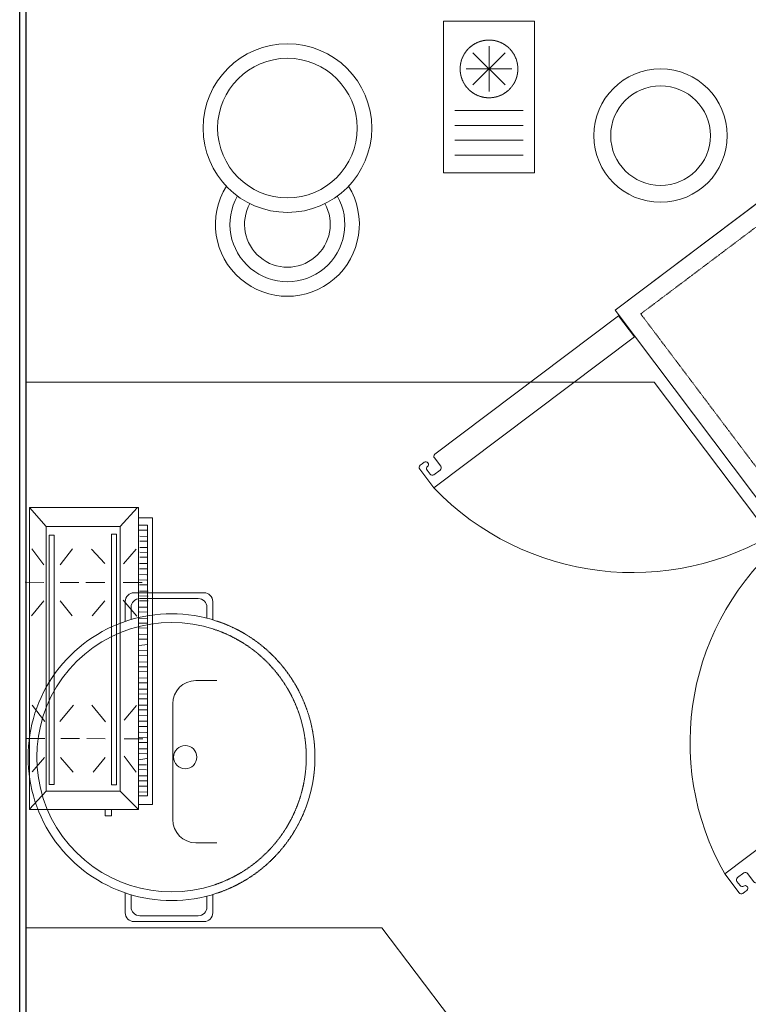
# Model space of a CAD drawing. Header units: millimetres. Extents: x 69858 to 162505, y 5570 to 25972.
# Tile 41 of 53: x 71794 to 72996, y 20553 to 22177. Entities that reach past the tile are written whole.
import ezdxf
from ezdxf.lldxf.tags import DXFTag

# ---------------------------------------------------------------- set-up
doc = ezdxf.new("R2010")
doc.units = ezdxf.units.MM
doc.header["$LTSCALE"] = 2.5
for name, pattern in [('( Hidden )', [0.375, 0.25, -0.125]), ('DASHED', [19.05, 12.7, -6.35]), ('HIDDEN2', [4.7625, 3.175, -1.5875]), ('HIDDENX2', [19.05, 12.7, -6.35])]:
    doc.linetypes.add(name, pattern=pattern)
doc.layers.add('Arch', color=7, linetype='Continuous')
for name, color, linetype, lineweight in [('FURNITURES', 30, 'Continuous', 15), ('HATCH LIGHT', 250, 'Continuous', 0), ('HATCH MEDIUM', 251, 'Continuous', 5), ('K Equipment', 30, 'Continuous', 9), ('K Equipment UC', 251, 'Continuous', 5), ('WALL', 132, 'Continuous', 25)]:
    doc.layers.add(name, color=color, linetype=linetype, lineweight=lineweight)
tags = doc.linetypes.add('DOT2', pattern=[3.175, 0, -3.175]).pattern_tags.tags
tags[6:7] = [DXFTag(74, 4), DXFTag(75, 0), DXFTag(340, '0'), DXFTag(46, 1.0), DXFTag(50, 0.0), DXFTag(44, 0.0), DXFTag(45, 0.0)]
tags[4:5] = [DXFTag(74, 4), DXFTag(75, 0), DXFTag(340, '0'), DXFTag(46, 1.0), DXFTag(50, 0.0), DXFTag(44, 0.0), DXFTag(45, 0.0)]

# ---------------------------------------------------------------- blocks, each defined once
blk = doc.blocks.new('*U93')
at = {"color": 8}
blk.add_lwpolyline([(0, -100), (7713.3, -100), (7713.3, -90), (0, -90)], close=True, dxfattribs=at)
blk = doc.blocks.new('A$C7627248E')
at = {"color": 8, "ltscale": 500}
for radius in [139.1, 115.1]:
    blk.add_circle((139.1, 277), radius, dxfattribs=at)
for radius, start, end in [(118.7, 152.4744, 36.4581), (94.7, 154.8731, 34.0594), (70.7, 155.4698, 33.4627)]:
    blk.add_arc((151.4, 118.7), radius, start, end, dxfattribs=at)
blk = doc.blocks.new('A$C7a6a0475')
for p, q in [((325.4, 415.9), (289.6, 415.9)), ((249.6, 175.9), (249.6, 375.9)), ((325.4, 135.9), (289.6, 135.9))]:
    blk.add_line(p, q)
at = {"elevation": 0}
for points in [[(167.8, 518), (167.8, 552.3, -0.414214), (182.8, 567.3), (303.7, 567.3, -0.414214), (318.7, 552.3), (318.7, 520.7)], [(177.8, 521.1), (177.8, 542.3, -0.414214), (192.8, 557.3), (293.7, 557.3, -0.414214), (308.7, 542.3), (308.7, 523.5)], [(167.8, 49.3), (167.8, 15, 0.414214), (182.8, 0), (303.7, 0, 0.414214), (318.7, 15), (318.7, 46.6)], [(177.8, 46.2), (177.8, 25, 0.414214), (192.8, 10), (293.7, 10, 0.414214), (308.7, 25), (308.7, 43.8)]]:
    blk.add_lwpolyline(points, format="xyb", dxfattribs=at)
blk.add_circle((271.1, 283.7), 20)
for centre, radius, start, end in [((247.5, 283.7), 247.5, 71.6585, 288.3415), ((247.5, 283.7), 232.5, 71.6585, 288.3415), ((289.6, 375.9), 40, 90, 180), ((289.6, 175.9), 40, 180, 270)]:
    blk.add_arc(centre, radius, start, end)
at = {"linetype": 'HIDDEN2', "ltscale": 0.1}
for radius in [247.5, 232.5]:
    blk.add_arc((247.5, 283.7), radius, 288.3415, 71.6585, dxfattribs=at)
blk = doc.blocks.new('bc3')
blk.add_line((-1349.6, 0), (-1349.6, -550))
blk.add_lwpolyline([(0, -550), (0, 0), (-1349.6, 0), (-1349.6, -550)], close=True)
at = {"linetype": 'DASHED', "ltscale": 0.03}
blk.add_lwpolyline([(-30.2, -50), (-30.2, -520), (-1319.4, -520), (-1319.4, -50)], close=True, dxfattribs=at)
for points in [[(-1325.8, -956.5, -0.414214), (-1330.1, -952.1), (-1330.1, -952.4, 0.414214), (-1334.4, -948.1), (-1334.4, -948.1, 0.414214), (-1338.8, -952.4), (-1338.8, -956.5), (-1338.8, -960.8, 0.414214), (-1334.4, -965.1), (-1295.4, -965.1), (-1295.4, -551.2), (-1338.8, -551.2), (-1338.8, -930.4, 0.414214), (-1334.4, -934.7), (-1317.1, -934.7, -0.414214), (-1312.7, -939.1), (-1312.7, -952.1, -0.414214), (-1317.1, -956.5), (-1325.8, -956.5)], [(-467.7, -956.5, 0.414214), (-463.4, -952.1), (-463.4, -952.4, -0.414214), (-459, -948.1), (-459, -948.1, -0.414214), (-454.7, -952.4), (-454.7, -956.5), (-454.7, -960.8, -0.414214), (-459, -965.1), (-498.1, -965.1), (-498.1, -551.2), (-454.7, -551.2), (-454.7, -930.4, -0.414214), (-459, -934.7), (-476.4, -934.7, 0.414214), (-480.7, -939.1), (-480.7, -952.1, 0.414214), (-476.4, -956.5), (-467.7, -956.5)]]:
    blk.add_lwpolyline(points, format="xyb")
at = {"linetype": 'DOT2', "ltscale": 0.05}
for centre, radius, start, end in [((-1349.5, -514.1), 454.3, 276.8462, 355.3146), ((-442.1, -530.6), 438.1, 182.6905, 262.6562)]:
    blk.add_arc(centre, radius, start, end, dxfattribs=at)
blk = doc.blocks.new('cr')
at = {"color": 8}
for p, q in [((101.5, 144.7), (48.5, 197.8)), ((48.5, 144.7), (101.5, 197.8)), ((75, 133.7), (75, 208.7)), ((37.5, 171.2), (112.5, 171.2))]:
    blk.add_line(p, q, dxfattribs=at)
at = {"color": 8, "linetype": '( Hidden )'}
for p, q in [((18.9, 102.6), (131.1, 102.6)), ((18.9, 78.1), (131.1, 78.1)), ((18.9, 53.6), (131.1, 53.6)), ((18.9, 29.1), (131.1, 29.1))]:
    blk.add_line(p, q, dxfattribs=at)
at = {"color": 8}
blk.add_lwpolyline([(0, 0), (150, 0), (150, 250), (0, 250)], close=True, dxfattribs=at)
at = {"color": 8, "linetype": '( Hidden )'}
blk.add_circle((75, 171.2), 47.6, dxfattribs=at)
blk = doc.blocks.new('kjdfhjakld')
for points in [[(212.7, 83.3), (212.7, 106.6), (-261.8, 106.6), (-261.8, 83.3)], [(-261.8, 83.3), (-261.8, 106.6), (212.7, 106.6), (212.7, 83.3)], [(-140.6, 84.7), (-140.5, 99.2), (-140.5, 99.2)], [(-132.6, 84.7), (-132.4, 99.1), (-132.4, 99.1)], [(-124.5, 84.6), (-124.4, 99), (-124.4, 99)], [(-114.1, 84.5), (-114, 98.9), (-114, 98.9)], [(-106.1, 84.4), (-106, 98.9), (-106, 98.9)], [(-95.7, 84.3), (-95.5, 98.8), (-95.5, 98.8)], [(-87.6, 84.3), (-87.5, 98.7), (-87.5, 98.7)], [(-79.6, 84.2), (-79.5, 98.7), (-79.5, 98.7)], [(-69.2, 84.1), (-69, 98.6), (-69, 98.6)], [(-61.1, 84), (-61, 98.5), (-61, 98.5)], [(-50.7, 84), (-52.2, 98.4), (-52.2, 98.4)], [(-42.7, 83.9), (-42.6, 98.3), (-42.6, 98.3)], [(-33.9, 83.8), (-33.7, 98.3), (-33.7, 98.3)], [(-23.4, 83.7), (-23.3, 98.2), (-23.3, 98.2)], [(-15.4, 83.7), (-15.3, 98.1), (-15.3, 98.1)], [(-7.4, 83.6), (-7.3, 98), (-7.3, 98)], [(3.1, 83.5), (3.2, 98), (3.2, 98)], [(11.1, 83.4), (11.2, 97.9), (11.2, 97.9)], [(21.5, 83.3), (21.6, 97.8), (21.6, 97.8)], [(165.2, 83.7), (165.3, 98.2), (165.3, 98.2)], [(173.2, 83.7), (173.3, 98.1), (173.3, 98.1)], [(182, 83.6), (182.2, 98), (182.2, 98)], [(191.7, 83.5), (191.8, 98), (191.8, 98)], [(-241.7, 83.2), (-241.6, 97.6), (-241.6, 97.6)], [(-231.3, 85.5), (-231.2, 97.5), (-231.2, 97.5)], [(-223.3, 85.4), (-223.2, 97.5), (-223.2, 97.5)], [(-212.8, 85.3), (-212.7, 97.4), (-212.7, 97.4)], [(-204.8, 85.3), (-204.7, 97.3), (-204.7, 97.3)], [(-196.8, 85.2), (-196.7, 97.2), (-196.7, 97.2)], [(-186.3, 85.1), (-186.2, 97.1), (-186.2, 97.1)], [(-177.5, 85), (-177.4, 97.1), (-177.4, 97.1)], [(-167.9, 85), (-167.8, 97), (-167.8, 97)], [(-159.1, 84.9), (-159, 96.9), (-159, 96.9)], [(-154.7, 58.1), (-154.6, 89.4), (-154.6, 89.4)], [(-151, 84.8), (-150.9, 96.8), (-150.9, 96.8)], [(29.5, 83.3), (29.7, 97.7), (29.7, 97.7)], [(37.6, 83.2), (37.7, 97.7), (37.7, 97.7)], [(48, 83.1), (48.1, 97.6), (48.1, 97.6)], [(56, 83.1), (56.1, 97.5), (56.1, 97.5)], [(64.9, 83), (65, 97.4), (65, 97.4)], [(74.5, 84.5), (74.6, 97.3), (74.6, 97.3)], [(83.3, 84.4), (83.4, 97.3), (83.4, 97.3)], [(93, 84.4), (93.1, 97.2), (93.1, 97.2)], [(101.8, 84.3), (101.9, 97.1), (101.9, 97.1)], [(103.7, 59.6), (103.8, 90.1), (103.8, 90.1)], [(109.8, 84.2), (109.9, 97), (109.9, 97)], [(120.2, 84.1), (120.4, 97), (120.4, 97)], [(128.3, 84.1), (128.4, 96.9), (128.4, 96.9)], [(138.7, 84), (136.4, 96.8), (136.4, 96.8)], [(146.7, 83.9), (146.8, 96.7), (146.8, 96.7)], [(154.8, 83.8), (154.9, 96.7), (154.9, 96.7)], [(190.4, 52.9), (221, 83.3), (221, 83.3)], [(-247.4, 52.9), (-278.2, 80.9), (-278.2, 80.9)], [(-186, 58.2), (-210, 79.1), (-210, 79.1)], [(-125.8, 58), (-99.3, 80.4), (-99.3, 80.4)], [(73.2, 59.7), (48.4, 79.9), (48.4, 79.9)], [(132.6, 59.5), (159.2, 79.5), (159.2, 79.5)], [(220.8, 28), (231.2, 27.9), (231.3, 38.4), (220.8, 38.4)], [(-186.1, 27.7), (-210.3, 5.3), (-210.3, 5.3)], [(-154.8, 27.6), (-154.9, -3.7), (-154.9, -3.7)], [(-124.3, 27.5), (-99.5, 6.5), (-99.5, 6.5)], [(75.5, 28.4), (48.2, 6), (48.2, 6)], [(103.6, 28.3), (103.5, -2.2), (103.5, -2.2)], [(134.9, 28.2), (158.9, 8.1), (158.9, 8.1)], [(-155.1, -46.3), (-155, -15.8), (-155, -15.8)], [(103.4, -45.5), (103.5, -14.2), (103.5, -14.2)], [(-183.9, -46.2), (-210.4, -26), (-210.4, -26)], [(-124.6, -46.4), (-99.6, -26.4), (-99.6, -26.4)], [(75.3, -47), (48.1, -24.5), (48.1, -24.5)], [(134.7, -45.6), (158.8, -24.8), (158.8, -24.8)], [(-247.4, -69.3), (-278.8, -97.2), (-278.8, -97.2)], [(-184, -73.5), (-210.6, -93.4), (-210.6, -93.4)], [(-155.1, -73.6), (-155.2, -104.1), (-155.2, -104.1)], [(-124.6, -73.7), (-99.8, -93.8), (-99.8, -93.8)], [(75.2, -71.9), (47.9, -92.7), (47.9, -92.7)], [(103.3, -72), (103.2, -103.3), (103.2, -103.3)], [(134.6, -72.1), (158.6, -93), (158.6, -93)], [(190.4, -69.3), (220.4, -97.2), (220.4, -97.2)]]:
    blk.add_lwpolyline(points)
for points in [[(198.2, 97.9), (-249.8, 97.9), (-249.8, 83.3), (198.2, 83.2)], [(221, 83.3), (-278.8, 83.3), (-278.8, -97.2), (221, -97.2)], [(190.4, 52.9), (190.4, -69.3), (-247.4, -69.3), (-247.4, 52.9)], [(-247.4, -69.3), (190.4, -69.3), (190.4, 52.9), (-247.4, 52.9)], [(179.9, 46.6), (-235, 46.6), (-235, 38.3), (179.9, 38.3)], [(-235, 38.3), (179.9, 38.3), (179.9, 46.6), (-235, 46.6)], [(179.6, -56.2), (-233, -56.2), (-233, -64.5), (179.6, -64.5)], [(-233, -64.5), (179.6, -64.5), (179.6, -56.2), (-233, -56.2)]]:
    blk.add_lwpolyline(points, close=True)
blk = doc.blocks.new('ARCH')
at = {"layer": 'FURNITURES', "color": 8}
for p, q in [((115720.8, 18712.6), (116757.1, 18712.6)), ((117513.1, 17709.1), (116757.1, 18712.6)), ((115720.8, 17812.6), (116308.3, 17812.6)), ((116421.3, 17662.6), (116308.3, 17812.6))]:
    blk.add_line(p, q, dxfattribs=at)
for radius in [110, 82.2]:
    blk.add_circle((116767.7, 19119.1), radius, dxfattribs=at)
at = {"layer": 'HATCH MEDIUM', "color": 8, "linetype": '( Hidden )'}
blk.add_lwpolyline([(116475.7, 23100, 0.012104), (116626.4, 22552.9), (116848.5, 21889.1, 0.171223), (121824.6, 15883), (122435.6, 15541.4, 0.03154), (123786.4, 14943)], format="xyb", dxfattribs=at)
at = {"layer": 'FURNITURES', "color": 8}
blk.add_blockref('cr', (116409.8, 19057.9), dxfattribs=at)
at = {"layer": 'HATCH LIGHT', "color": 8, "linetype": 'HIDDENX2', "xscale": 0.99679135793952, "yscale": 0.99679135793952, "zscale": 0.99679135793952, "rotation": 270}
blk.add_blockref('kjdfhjakld', (115823.8, 18227.6), dxfattribs=at)
at = {"layer": 'K Equipment', "color": 8, "rotation": 355.5337547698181}
blk.add_blockref('A$C7627248E', (115992.1, 18866.2), dxfattribs=at)
at = {"layer": 'K Equipment UC', "color": 8, "linetype": 'HIDDENX2', "ltscale": 10, "rotation": 306.9939748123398}
blk.add_blockref('bc3', (117944.3, 18084.1), dxfattribs=at)
at = {"layer": 'K Equipment UC', "color": 8, "xscale": 0.9559158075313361, "yscale": 0.9559158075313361, "zscale": 0.9559158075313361}
blk.add_blockref('A$C7a6a0475', (115724.6, 17822.7, -0.6), dxfattribs=at)
at = {"layer": 'WALL', "color": 8, "xscale": -1, "rotation": 89.99999999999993}
blk.add_blockref('*U93', (115620.8, 21923.9), dxfattribs=at)

msp = doc.modelspace()

# ---------------------------------------------------------------- block references
at = {"layer": 'Arch'}
msp.add_blockref('ARCH', (-43916.7, 2867), dxfattribs=at)

doc.saveas('drawing.dxf')
